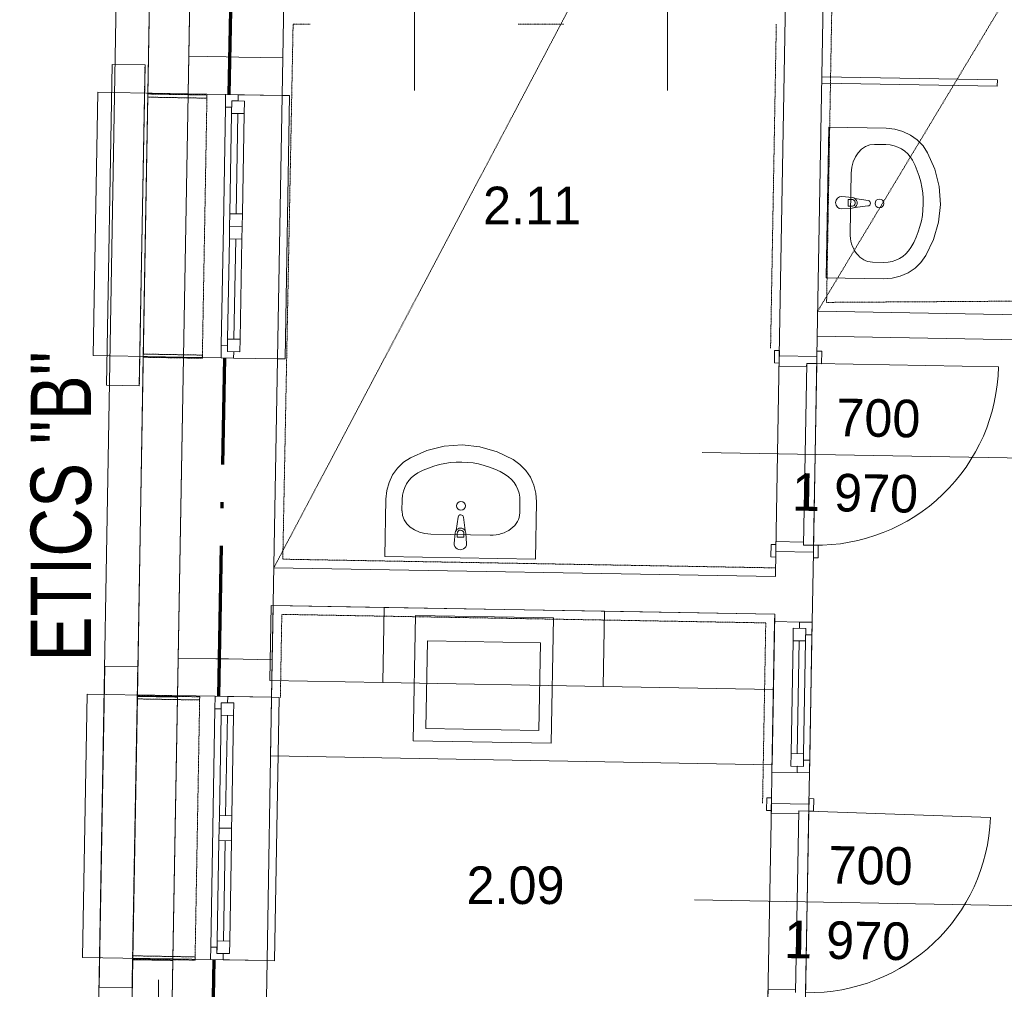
# Model space of a CAD drawing. Header units: millimetres. Extents: x -21032 to 287, y -6254 to 19135.
# Tile 7 of 12: x -21032 to -17108, y 3720 to 7586. Entities that reach past the tile are written whole.
import ezdxf
from ezdxf.enums import TextEntityAlignment as Align

# ---------------------------------------------------------------- set-up
doc = ezdxf.new("R2010")
doc.units = ezdxf.units.MM
doc.header["$MEASUREMENT"] = 0
doc.set_wipeout_variables(frame=1)
for name, pattern in [('ACAD_ISO10W100', [18.5, 12, -3, 0.5, -3]), ('Wipeout_Contour', [1000, 0, -1000]), ('Čerchovaná M', [4.5, 2.5, -0.85, 0.3, -0.85]), ('Čerchovaná S', [3.5, 1.5, -0.85, 0.3, -0.85]), ('Čárkovaná M', [4.5, 2.5, -2])]:
    doc.linetypes.add(name, pattern=pattern)
for name, color, linetype, lineweight in [('7._2.NP (2)_2_Konstrukce - nosné', 252, 'Continuous', 0), ('7._2.NP (2)_2_Nové_3D prvky fasada nove', 252, 'Continuous', 0), ('7._2.NP (2)_2_Nové_Interiér - nábytek', 252, 'Continuous', 0), ('7._2.NP (2)_2_Nové_Konstrukce - nosné', 252, 'Continuous', 0), ('7._2.NP (2)_2_Nové_Kresby a obrázky', 252, 'Continuous', 0), ('7._2.NP (2)_2_Nové_Otvory – Dveře', 252, 'Continuous', 0), ('7._2.NP (2)_2_Nové_Otvory – Okna', 252, 'Continuous', 0), ('7._2.NP (2)_2_Nové_Otvory – Značky dveří', 252, 'Continuous', 0), ('7._2.NP (2)_2_Nové_Výplně - Povrchové', 252, 'Continuous', 0), ('7._2.NP (2)_2_Nové_VÝTAH VAR 1', 252, 'Continuous', 0), ('7._2.NP (2)_2_Otvory – Značky dveří', 252, 'Continuous', 0), ('7._2.NP (2)_2_TZB - elektroinstalace', 252, 'Continuous', 0), ('7._2.NP (2)_2_Zóny', 252, 'Continuous', 0), ('Pož_text', 1, 'Continuous', 35), ('Pož_úseky', 5, 'ACAD_ISO10W100', 70)]:
    doc.layers.add(name, color=color, linetype=linetype, lineweight=lineweight)
doc.styles.add('GENEROVANÝ_STYL_1', font='txt')
doc.styles.add('PBŘ popis', font='arial.ttf', dxfattribs={"width": 0.8})

msp = doc.modelspace()

# ---------------------------------------------------------------- linework, layer by layer
at = {"layer": '7._2.NP (2)_2_Konstrukce - nosné', "linetype": 'Continuous'}
for p, q in [((-20358.3, 7440.1), (-20208.3, 7437.5)), ((-20208.3, 7437.5), (-20158.3, 7436.6)), ((-20158.3, 7436.6), (-19983.4, 7433.6)), ((-20379.2, 6240.3), (-20229.3, 6237.7)), ((-20229.3, 6237.7), (-20179.3, 6236.8)), ((-20179.3, 6236.8), (-20004.3, 6233.8)), ((-20400.2, 5040.5), (-20250.2, 5037.9)), ((-20250.2, 5037.9), (-20200.2, 5037)), ((-20200.2, 5037), (-20025.2, 5034))]:
    msp.add_line(p, q, dxfattribs=at)
at = {"layer": '7._2.NP (2)_2_Konstrukce - nosné', "linetype": 'Continuous', "flags": 128}
for points in [[(-20313.5, 10008.9), (-20358.3, 7440.1)], [(-19983.4, 7433.6), (-19945.7, 9594.7)], [(-20379.2, 6240.3), (-20400.2, 5040.5)], [(-20025.2, 5034), (-20004.3, 6233.8)], [(-20421.1, 3840.7), (-20423.9, 3677.3)], [(-20100.3, 724.7), (-20046.1, 3834.1)]]:
    msp.add_lwpolyline(points, dxfattribs=at)
at = {"layer": '7._2.NP (2)_2_Nové_3D prvky fasada nove', "linetype": 'Continuous'}
for p, q in [((-20592.6, 7386.6), (-20592.8, 7375.8)), ((-20586.1, 7395.3), (-20592.6, 7386.6)), ((-20575.8, 7398.4), (-20586.1, 7395.3)), ((-20575.7, 7404.9), (-20575.8, 7398.4)), ((-20575.7, 7404.9), (-20532.6, 7404.2)), ((-20532.6, 7404.2), (-20534.6, 7289.9)), ((-20592.8, 7375.8), (-20586.6, 7367)), ((-20586.6, 7367), (-20576.4, 7363.5)), ((-20576.4, 7363.5), (-20576.8, 7338.5)), ((-20576.8, 7338.5), (-20565.5, 7338.3)), ((-20565.5, 7338.3), (-20566.3, 7290.5)), ((-20575.5, 7290.6), (-20575.7, 7277.9)), ((-20575.7, 7277.9), (-20285.6, 7272.8)), ((-20575.5, 7290.6), (-20566.3, 7290.5)), ((-20534.6, 7289.9), (-20285.4, 7285.5)), ((-20285.4, 7285.5), (-20285.6, 7272.8)), ((-20593.8, 6253.5), (-20594, 6240.8)), ((-20594, 6240.8), (-20584.8, 6240.6)), ((-20593.8, 6253.5), (-20303.6, 6248.4)), ((-20584.8, 6240.6), (-20585.6, 6192.8)), ((-20553.1, 6240.1), (-20555.1, 6125.8)), ((-20553.1, 6240.1), (-20303.9, 6235.7)), ((-20303.6, 6248.4), (-20303.9, 6235.7)), ((-20607.8, 6164.9), (-20614.3, 6156.3)), ((-20597.4, 6168.1), (-20607.8, 6164.9)), ((-20597, 6193), (-20597.4, 6168.1)), ((-20597, 6193), (-20585.6, 6192.8)), ((-20614.3, 6156.3), (-20614.5, 6145.5)), ((-20614.5, 6145.5), (-20608.3, 6136.6)), ((-20608.3, 6136.6), (-20598.1, 6133.1)), ((-20598.1, 6133.1), (-20598.2, 6126.6)), ((-20598.2, 6126.6), (-20555.1, 6125.8)), ((-20621.6, 4987), (-20621.8, 4976.2)), ((-20615.1, 4995.6), (-20621.6, 4987)), ((-20604.8, 4998.8), (-20615.1, 4995.6)), ((-20604.7, 5005.3), (-20604.8, 4998.8)), ((-20604.7, 5005.3), (-20561.6, 5004.6)), ((-20561.6, 5004.6), (-20563.6, 4890.3)), ((-20621.8, 4976.2), (-20615.6, 4967.4)), ((-20615.6, 4967.4), (-20605.4, 4963.9)), ((-20605.4, 4963.9), (-20605.8, 4938.9)), ((-20605.8, 4938.9), (-20594.5, 4938.7)), ((-20594.5, 4938.7), (-20595.3, 4890.9)), ((-20604.5, 4891), (-20604.7, 4878.3)), ((-20604.7, 4878.3), (-20314.6, 4873.2)), ((-20604.5, 4891), (-20595.3, 4890.9)), ((-20563.6, 4890.3), (-20314.4, 4885.9)), ((-20314.4, 4885.9), (-20314.6, 4873.2)), ((-20622.8, 3853.9), (-20623, 3841.2)), ((-20622.8, 3853.9), (-20332.6, 3848.8)), ((-20332.6, 3848.8), (-20332.9, 3836.1)), ((-20623, 3841.2), (-20613.8, 3841)), ((-20613.8, 3841), (-20614.6, 3793.2)), ((-20582.1, 3840.5), (-20584.1, 3726.2)), ((-20582.1, 3840.5), (-20332.9, 3836.1)), ((-20626.4, 3768.4), (-20636.8, 3765.3)), ((-20626, 3793.4), (-20626.4, 3768.4)), ((-20626, 3793.4), (-20614.6, 3793.2)), ((-20643.3, 3756.7), (-20643.5, 3745.9)), ((-20643.5, 3745.9), (-20637.3, 3737)), ((-20636.8, 3765.3), (-20643.3, 3756.7)), ((-20637.3, 3737), (-20627.1, 3733.5)), ((-20627.1, 3733.5), (-20627.2, 3727)), ((-20627.2, 3727), (-20584.1, 3726.2))]:
    msp.add_line(p, q, dxfattribs=at)
at = {"layer": '7._2.NP (2)_2_Nové_3D prvky fasada nove', "linetype": 'Continuous', "flags": 128}
for points in [[(-20358.3, 7440.1), (-20360.9, 7290.2)], [(-19986, 7283.6), (-19983.4, 7433.6)], [(-19986, 7283.6), (-20360.9, 7290.2)], [(-20400.2, 5040.5), (-20402.8, 4890.5)], [(-20027.8, 4884), (-20025.2, 5034)], [(-20027.8, 4884), (-20402.8, 4890.5)], [(-20421.1, 3840.7), (-20046.1, 3834.1)]]:
    msp.add_lwpolyline(points, dxfattribs=at)
at = {"layer": '7._2.NP (2)_2_Nové_3D prvky fasada nove', "linetype": 'Čerchovaná M', "flags": 128}
for points in [[(-20592.6, 7386.6), (-20614.5, 6145.5)], [(-20575.7, 7404.9), (-20598.2, 6126.6)], [(-20592.6, 7386.6), (-20592.8, 7375.8)], [(-20586.1, 7395.3), (-20592.6, 7386.6)], [(-20586.1, 7395.3), (-20592.6, 7386.6)], [(-20575.8, 7398.4), (-20586.1, 7395.3)], [(-20575.8, 7398.4), (-20586.1, 7395.3)], [(-20575.7, 7404.9), (-20575.8, 7398.4)], [(-20532.6, 7404.2), (-20575.7, 7404.9)], [(-20532.6, 7404.2), (-20575.7, 7404.9)], [(-20532.6, 7404.2), (-20555.1, 6125.8)], [(-20534.6, 7289.9), (-20532.6, 7404.2)], [(-20592.8, 7375.8), (-20586.6, 7367)], [(-20586.6, 7367), (-20576.4, 7363.5)], [(-20576.4, 7363.5), (-20576.8, 7338.5)], [(-20576.8, 7338.5), (-20565.5, 7338.3)], [(-20565.5, 7338.3), (-20566.3, 7290.5)], [(-20575.5, 7290.6), (-20575.7, 7277.9)], [(-20575.7, 7277.9), (-20285.6, 7272.8)], [(-20566.3, 7290.5), (-20575.5, 7290.6)], [(-20285.4, 7285.5), (-20534.6, 7289.9)], [(-20285.4, 7285.5), (-20534.6, 7289.9)], [(-20285.4, 7285.5), (-20303.9, 6235.7)], [(-20285.6, 7272.8), (-20285.4, 7285.5)], [(-20594, 6240.8), (-20593.8, 6253.5)], [(-20584.8, 6240.6), (-20594, 6240.8)], [(-20593.8, 6253.5), (-20303.6, 6248.4)], [(-20585.6, 6192.8), (-20584.8, 6240.6)], [(-20553.1, 6240.1), (-20555.1, 6125.8)], [(-20303.9, 6235.7), (-20553.1, 6240.1)], [(-20303.9, 6235.7), (-20553.1, 6240.1)], [(-20303.6, 6248.4), (-20303.9, 6235.7)], [(-20614.3, 6156.3), (-20607.8, 6164.9)], [(-20607.8, 6164.9), (-20597.4, 6168.1)], [(-20597.4, 6168.1), (-20597, 6193)], [(-20597, 6193), (-20585.6, 6192.8)], [(-20614.5, 6145.5), (-20614.3, 6156.3)], [(-20608.3, 6136.6), (-20614.5, 6145.5)], [(-20608.3, 6136.6), (-20614.5, 6145.5)], [(-20598.1, 6133.1), (-20608.3, 6136.6)], [(-20598.1, 6133.1), (-20608.3, 6136.6)], [(-20598.2, 6126.6), (-20598.1, 6133.1)], [(-20555.1, 6125.8), (-20598.2, 6126.6)], [(-20555.1, 6125.8), (-20598.2, 6126.6)], [(-20621.6, 4987), (-20643.5, 3745.9)], [(-20604.7, 5005.3), (-20627.2, 3727)], [(-20621.6, 4987), (-20621.8, 4976.2)], [(-20615.1, 4995.6), (-20621.6, 4987)], [(-20615.1, 4995.6), (-20621.6, 4987)], [(-20604.8, 4998.8), (-20615.1, 4995.6)], [(-20604.8, 4998.8), (-20615.1, 4995.6)], [(-20604.7, 5005.3), (-20604.8, 4998.8)], [(-20561.6, 5004.6), (-20604.7, 5005.3)], [(-20561.6, 5004.6), (-20604.7, 5005.3)], [(-20561.6, 5004.6), (-20584.1, 3726.2)], [(-20563.6, 4890.3), (-20561.6, 5004.6)], [(-20621.8, 4976.2), (-20615.6, 4967.4)], [(-20615.6, 4967.4), (-20605.4, 4963.9)], [(-20605.4, 4963.9), (-20605.8, 4938.9)], [(-20605.8, 4938.9), (-20594.5, 4938.7)], [(-20594.5, 4938.7), (-20595.3, 4890.9)], [(-20604.5, 4891), (-20604.7, 4878.3)], [(-20604.7, 4878.3), (-20314.6, 4873.2)], [(-20595.3, 4890.9), (-20604.5, 4891)], [(-20314.4, 4885.9), (-20563.6, 4890.3)], [(-20314.4, 4885.9), (-20563.6, 4890.3)], [(-20314.4, 4885.9), (-20332.9, 3836.1)], [(-20314.6, 4873.2), (-20314.4, 4885.9)], [(-20623, 3841.2), (-20622.8, 3853.9)], [(-20622.8, 3853.9), (-20332.6, 3848.8)], [(-20332.6, 3848.8), (-20332.9, 3836.1)], [(-20613.8, 3841), (-20623, 3841.2)], [(-20614.6, 3793.2), (-20613.8, 3841)], [(-20582.1, 3840.5), (-20584.1, 3726.2)], [(-20332.9, 3836.1), (-20582.1, 3840.5)], [(-20332.9, 3836.1), (-20582.1, 3840.5)], [(-20636.8, 3765.3), (-20626.4, 3768.4)], [(-20626.4, 3768.4), (-20626, 3793.4)], [(-20626, 3793.4), (-20614.6, 3793.2)], [(-20643.5, 3745.9), (-20643.3, 3756.7)], [(-20637.3, 3737), (-20643.5, 3745.9)], [(-20637.3, 3737), (-20643.5, 3745.9)], [(-20643.3, 3756.7), (-20636.8, 3765.3)], [(-20627.1, 3733.5), (-20637.3, 3737)], [(-20627.1, 3733.5), (-20637.3, 3737)], [(-20627.2, 3727), (-20627.1, 3733.5)], [(-20584.1, 3726.2), (-20627.2, 3727)], [(-20584.1, 3726.2), (-20627.2, 3727)]]:
    msp.add_lwpolyline(points, dxfattribs=at)
at = {"layer": '7._2.NP (2)_2_Nové_Interiér - nábytek', "linetype": 'Continuous'}
for p, q in [((-17625.1, 7088.5), (-17579.3, 7087.7)), ((-17722.3, 6736.5), (-17718.1, 6974.1)), ((-17730, 6869.1), (-17730.5, 6841.9)), ((-17715.2, 6868.9), (-17730, 6869.1)), ((-17730.5, 6841.9), (-17715.6, 6841.7)), ((-17633.4, 6619), (-17587.6, 6618.2)), ((-19508.2, 5627.5), (-19507.3, 5673.3)), ((-19038.7, 5619.2), (-19037.9, 5665)), ((-19156.2, 5530.3), (-19393.8, 5534.5)), ((-19288.5, 5537.4), (-19288.8, 5522.5)), ((-19261.6, 5522.1), (-19261.3, 5536.9)), ((-19288.8, 5522.5), (-19261.6, 5522.1)), ((-20034.4, 4950.4), (-20029.1, 5250.4)), ((-20029.1, 5250.4), (-19579.2, 5242.5)), ((-19584.5, 4942.5), (-19579.2, 5242.5)), ((-19579.2, 5242.5), (-19584.5, 4942.5)), ((-19579.2, 5242.5), (-18701.2, 5227)), ((-18706.5, 4927.1), (-18701.2, 5227)), ((-18701.2, 5227), (-18706.5, 4927.1)), ((-18701.2, 5227), (-18022.8, 5215.1)), ((-18022.8, 5215.1), (-18028.1, 4915.1)), ((-19412.8, 4759.5), (-19406.7, 5109.4)), ((-19406.7, 5109.4), (-18956.8, 5101.5)), ((-18956.8, 5101.5), (-18962.9, 4751.5)), ((-19584.5, 4942.5), (-20034.4, 4950.4)), ((-18706.5, 4927.1), (-19584.5, 4942.5)), ((-18028.1, 4915.1), (-18706.5, 4927.1)), ((-18962.9, 4751.5), (-19412.8, 4759.5))]:
    msp.add_line(p, q, dxfattribs=at)
at = {"layer": '7._2.NP (2)_2_Nové_Interiér - nábytek', "linetype": 'Continuous', "flags": 128}
for points in [[(-17135.2, 7345.5), (-17135.6, 7320.5), (-17835.5, 7332.8), (-17835.1, 7357.8)], [(-17807.2, 7156.9), (-17578.1, 7152.9), (-17544.5, 7149.4), (-17512, 7140.2), (-17481.7, 7125.7), (-17454.6, 7106.2), (-17431.6, 7082.4), (-17413.3, 7055.1), (-17384.6, 6989.4), (-17367.5, 6920.1), (-17362.6, 6849), (-17370, 6778.2), (-17389.5, 6709.5), (-17420.6, 6644.9), (-17439.8, 6618.2), (-17463.6, 6595.3), (-17491.4, 6576.8), (-17522.2, 6563.3), (-17554.9, 6555.3), (-17588.7, 6553), (-17817.8, 6557)], [(-19576.6, 5445.4), (-19572.6, 5674.4), (-19569.1, 5708.1), (-19559.9, 5740.6), (-19545.4, 5770.9), (-19525.9, 5797.9), (-19502.1, 5821), (-19474.8, 5839.2), (-19409.1, 5868), (-19339.8, 5885.1), (-19268.7, 5890), (-19197.9, 5882.6), (-19129.2, 5863.1), (-19064.5, 5832), (-19037.9, 5812.8), (-19014.9, 5788.9), (-18996.4, 5761.2), (-18983, 5730.4), (-18974.9, 5697.6), (-18972.6, 5663.9), (-18976.7, 5434.8)], [(-20021.4, 5250.3), (-18022.8, 5215.1), (-18033.4, 4615.2), (-20032, 4650.3)], [(-18913.8, 4700.7), (-19463.7, 4710.4), (-19454.9, 5210.3), (-18905, 5200.6)]]:
    msp.add_lwpolyline(points, close=True, dxfattribs=at)
for points in [[(-17754.7, 6880.9), (-17712.9, 6876.2, -0.12102), (-17703.4, 6872.8), (-17650.6, 6865.2, -0.882566), (-17651, 6843), (-17704, 6837.3, -0.12102), (-17713.6, 6834.2), (-17755.6, 6831, -1)], [(-19300.6, 5497.8), (-19295.9, 5539.7, -0.12102), (-19292.4, 5549.2), (-19284.9, 5602, -0.882566), (-19262.7, 5601.6), (-19257, 5548.5, -0.12102), (-19253.9, 5539), (-19250.6, 5497, -1)]]:
    msp.add_lwpolyline(points, format="xyb", close=True, dxfattribs=at)
at = {"layer": '7._2.NP (2)_2_Nové_Interiér - nábytek', "linetype": 'Continuous'}
for centre in [(-17605.4, 6853.3), (-19273, 5647.2)]:
    msp.add_circle(centre, 17.5, dxfattribs=at)
for centre, radius, start, end in [((-17715.4, 6855.3), 13.6, 268.9912, 88.9912), ((-17715.1, 6855.2), 21.1, 301.7622, 56.2202), ((-19274.9, 5537.4), 21.1, 31.7622, 146.2202), ((-19274.9, 5537.2), 13.6, 358.9912, 178.9912)]:
    msp.add_arc(centre, radius, start, end, dxfattribs=at)
for centre, major_axis, ratio, start_param, end_param in [((-17627.1, 6972.4), (2, 116), 0.783646, 0, 1.570796), ((-17581.3, 6971.8), (-121.2, 2.1), 0.956522, 3.638567, 4.712389), ((-17812.5, 6857), (-381.8, 6.7), 0.956522, 2.644618, 3.638567), ((-17631.3, 6735.1), (2, 116), 0.783646, 1.570796, 3.141593), ((-17585.5, 6734.1), (-121.2, 2.1), 0.956522, 1.570796, 2.644618), ((-19276.6, 5440.1), (6.7, 381.8), 0.956522, 5.78621, 6.78016), ((-19391.4, 5671.2), (2.1, 121.2), 0.956522, 0.496975, 1.570796), ((-19153.8, 5667.1), (2.1, 121.2), 0.956522, 4.712389, 5.78621), ((-19392.1, 5625.4), (-116, 2), 0.783646, 0, 1.570796), ((-19154.7, 5621.2), (-116, 2), 0.783646, 1.570796, 3.141593)]:
    msp.add_ellipse(centre, major_axis=major_axis, ratio=ratio, start_param=start_param, end_param=end_param, dxfattribs=at)
at = {"layer": '7._2.NP (2)_2_Nové_Konstrukce - nosné', "linetype": 'Continuous'}
for p, q in [((-20370.9, 7290.3), (-20360.9, 7290.2)), ((-20389.2, 6240.5), (-20379.2, 6240.3)), ((-18004.7, 6244.9), (-18004.3, 6266.9)), ((-18004.7, 6244.9), (-17854.7, 6242.3)), ((-17854.7, 6242.3), (-17854.3, 6264.3)), ((-18018.4, 5465.1), (-18018.8, 5443.1)), ((-18018.4, 5465.1), (-17868.4, 5462.4)), ((-17868.4, 5462.4), (-17868.8, 5440.4)), ((-17923.3, 5184), (-18023.3, 5185.8)), ((-17873.4, 5183.2), (-17923.3, 5184)), ((-20412.9, 4884.2), (-20402.9, 4884)), ((-17933.9, 4584.1), (-18033.9, 4585.9)), ((-17883.9, 4583.3), (-17933.9, 4584.1)), ((-18036.1, 4460.7), (-18035.7, 4482.7)), ((-17886.1, 4458), (-17885.7, 4480)), ((-17886.1, 4458), (-18036.1, 4460.7)), ((-20431.2, 3834.3), (-20421.2, 3834.1))]:
    msp.add_line(p, q, dxfattribs=at)
at = {"layer": '7._2.NP (2)_2_Nové_Konstrukce - nosné', "linetype": 'Continuous', "flags": 128}
for points in [[(-20360.9, 7290.2), (-20313.5, 10008.9)], [(-17949.3, 9392.5), (-18004.7, 6244.9)], [(-17854.7, 6242.3), (-17799.5, 9377.3)], [(-17042.6, 6409.2), (-17851.5, 6423.4)], [(-17853.3, 6323.4), (-17044.3, 6309.2)], [(-20402.9, 4884), (-20379.2, 6240.3)], [(-18018.4, 5465.1), (-18020.2, 5365)], [(-17873.4, 5183.2), (-17868.4, 5462.4)], [(-18020.2, 5365), (-20018.8, 5400.2)], [(-20021.4, 5250.3), (-18022.8, 5215.1)], [(-18022.8, 5215.1), (-18023.3, 5185.8)], [(-18033.9, 4585.9), (-18036.1, 4460.7)], [(-17886.1, 4458), (-17883.9, 4583.3)], [(-20423.9, 3677.3), (-20421.2, 3834.1)]]:
    msp.add_lwpolyline(points, dxfattribs=at)
at = {"layer": '7._2.NP (2)_2_Nové_Kresby a obrázky', "linetype": 'Čerchovaná S', "flags": 128}
for points in [[(-17064.5, 6463.5), (-17815.9, 6458.6), (-17784.6, 8234.8), (-17020.3, 8221.4)], [(-18019.6, 5400), (-19983.2, 5434.6), (-19942.1, 7568.3)], [(-19942.2, 7568.3), (-19873.9, 7568.3)], [(-19044.6, 7568.3), (-18863.6, 7568.3)], [(-18016.4, 7568.3), (-18039.2, 6275.2)], [(-19992.8, 4883.4), (-19987.1, 5214.6), (-18058.4, 5180.7), (-18071.1, 4461.3)]]:
    msp.add_lwpolyline(points, dxfattribs=at)
at = {"layer": '7._2.NP (2)_2_Nové_Otvory – Dveře', "linetype": 'Continuous'}
for p, q in [((-18024.2, 6217.3), (-18023.3, 6267.3)), ((-18023.3, 6267.3), (-18004.3, 6266.9)), ((-18018.4, 5465.1), (-18004.7, 6244.9)), ((-18005.4, 6204.9), (-18004.7, 6244.9)), ((-18004.3, 6266.9), (-18005.2, 6216.9)), ((-18004.7, 6244.9), (-18004.3, 6266.9)), ((-18004.7, 6244.9), (-18004.3, 6266.9)), ((-18004.7, 6244.9), (-17854.7, 6242.3)), ((-18004.7, 6244.9), (-17854.7, 6242.3)), ((-18004.7, 6244.9), (-17854.7, 6242.3)), ((-17868.4, 5462.4), (-17854.7, 6242.3)), ((-17855.2, 6214.3), (-17854.3, 6264.3)), ((-17854.7, 6242.3), (-17855.2, 6214.3)), ((-17854.7, 6242.3), (-17854.3, 6264.3)), ((-17854.7, 6242.3), (-17854.3, 6264.3)), ((-17854.3, 6264.3), (-17835.3, 6264)), ((-17835.3, 6264), (-17836.2, 6214)), ((-18005.2, 6216.9), (-18024.2, 6217.3)), ((-17895.4, 6203), (-18005.4, 6204.9)), ((-17895.2, 6215), (-17907.9, 5491.1)), ((-17895.2, 6215), (-17895.4, 6203)), ((-17855.2, 6214.3), (-17895.2, 6215)), ((-17855.2, 6214.3), (-17895.2, 6215)), ((-17867.9, 5490.4), (-17855.2, 6214.3)), ((-17836.2, 6214), (-17855.2, 6214.3)), ((-17855.2, 6214.3), (-17131.3, 6201.5)), ((-18018.4, 5465.1), (-18017.7, 5505)), ((-18017.7, 5505), (-17907.7, 5503.1)), ((-17907.7, 5503.1), (-17907.9, 5491.1)), ((-18037.8, 5443.4), (-18036.9, 5493.4)), ((-18036.9, 5493.4), (-18017.9, 5493)), ((-18017.9, 5493), (-18018.8, 5443.1)), ((-18018.4, 5465.1), (-18018.8, 5443.1)), ((-18018.4, 5465.1), (-18018.8, 5443.1)), ((-17868.4, 5462.4), (-18018.4, 5465.1)), ((-18018.4, 5465.1), (-17868.4, 5462.4)), ((-18018.4, 5465.1), (-17868.4, 5462.4)), ((-17907.9, 5491.1), (-17867.9, 5490.4)), ((-17907.9, 5491.1), (-17867.9, 5490.4)), ((-17868.8, 5440.4), (-17867.9, 5490.4)), ((-17868.4, 5462.4), (-17868.8, 5440.4)), ((-17868.4, 5462.4), (-17868.8, 5440.4)), ((-17867.9, 5490.4), (-17868.4, 5462.4)), ((-17867.9, 5490.4), (-17848.9, 5490.1)), ((-17848.9, 5490.1), (-17849.8, 5440.1)), ((-18018.8, 5443.1), (-18037.8, 5443.4)), ((-17849.8, 5440.1), (-17868.8, 5440.4)), ((-18054.7, 4483), (-18055.6, 4433)), ((-18035.7, 4482.7), (-18054.7, 4483)), ((-18036.6, 4432.7), (-18035.7, 4482.7)), ((-18036.1, 4460.7), (-18035.7, 4482.7)), ((-18036.1, 4460.7), (-18035.7, 4482.7)), ((-17885.7, 4480), (-17886.6, 4430)), ((-17886.1, 4458), (-17885.7, 4480)), ((-17886.1, 4458), (-17885.7, 4480)), ((-17866.7, 4479.7), (-17885.7, 4480)), ((-17867.6, 4429.7), (-17866.7, 4479.7)), ((-18049.8, 3680.8), (-18036.1, 4460.7)), ((-18036.8, 4420.7), (-18036.1, 4460.7)), ((-18036.1, 4460.7), (-17886.1, 4458)), ((-17886.1, 4458), (-18036.1, 4460.7)), ((-17886.1, 4458), (-18036.1, 4460.7)), ((-17899.9, 3678.1), (-17886.1, 4458)), ((-17886.1, 4458), (-17886.6, 4430)), ((-18055.6, 4433), (-18036.6, 4432.7)), ((-17926.8, 4418.7), (-18036.8, 4420.7)), ((-17926.6, 4430.7), (-17939.4, 3706.8)), ((-17926.6, 4430.7), (-17926.8, 4418.7)), ((-17886.6, 4430), (-17926.6, 4430.7)), ((-17886.6, 4430), (-17926.6, 4430.7)), ((-17899.4, 3706.1), (-17886.6, 4430)), ((-17886.6, 4430), (-17867.6, 4429.7)), ((-17886.6, 4430), (-17163.1, 4404.5)), ((-18049.8, 3680.8), (-18049.1, 3720.8)), ((-18049.1, 3720.8), (-17939.1, 3718.8))]:
    msp.add_line(p, q, dxfattribs=at)
for centre, end in [((-17855.2, 6214.3), 358.9912), ((-17886.6, 4430), 357.9824)]:
    msp.add_arc(centre, 724, 268.9912, end, dxfattribs=at)
at = {"layer": '7._2.NP (2)_2_Nové_Otvory – Okna', "linetype": 'Continuous'}
for p, q in [((-20379.2, 6240.3), (-20360.9, 7290.2)), ((-20379.2, 6240.3), (-20360.9, 7290.2)), ((-20370.9, 7290.3), (-20360.9, 7290.2)), ((-20360.9, 7290.2), (-20211, 7287.5)), ((-20211, 7287.5), (-20211.8, 7237.5)), ((-20211, 7287.5), (-20161, 7286.7)), ((-20211, 7287.5), (-20161, 7286.7)), ((-20186.4, 7262.1), (-20187.3, 7212.1)), ((-20186.8, 7237.1), (-20186.4, 7262.1)), ((-20186.4, 7262.1), (-20161.4, 7261.7)), ((-20136.4, 7261.2), (-20186.4, 7262.1)), ((-20161.4, 7261.7), (-20161, 7286.7)), ((-20161, 7286.7), (-19986, 7283.6)), ((-20137.3, 7211.2), (-20136.4, 7261.2)), ((-20004.3, 6233.8), (-19986, 7283.6)), ((-19956, 7283.1), (-19986, 7283.6)), ((-19974.3, 6233.3), (-19956, 7283.1)), ((-20211.8, 7237.5), (-20220.1, 6762.6)), ((-20211.8, 7237.5), (-20186.8, 7237.1)), ((-20187.3, 7212.1), (-20194.2, 6812.2)), ((-20187.3, 7212.1), (-20137.3, 7211.2)), ((-20169.2, 6811.7), (-20162.3, 7211.7)), ((-20144.2, 6811.3), (-20137.3, 7211.2)), ((-20144.2, 6811.3), (-20137.3, 7211.2)), ((-20194.2, 6812.2), (-20195.1, 6762.2)), ((-20144.2, 6811.3), (-20194.2, 6812.2)), ((-20145.1, 6761.3), (-20144.2, 6811.3)), ((-20220.1, 6762.6), (-20228.4, 6287.7)), ((-20195.1, 6762.2), (-20196, 6712.2)), ((-20145.1, 6761.3), (-20195.1, 6762.2)), ((-20195.1, 6762.2), (-20145.1, 6761.3)), ((-20146, 6711.3), (-20145.1, 6761.3)), ((-20196, 6712.2), (-20203, 6312.3)), ((-20196, 6712.2), (-20146, 6711.3)), ((-20178, 6311.8), (-20171, 6711.8)), ((-20153, 6311.4), (-20146, 6711.3)), ((-20153, 6311.4), (-20146, 6711.3)), ((-20228.4, 6287.7), (-20229.3, 6237.7)), ((-20203.4, 6287.3), (-20228.4, 6287.7)), ((-20203, 6312.3), (-20203.8, 6262.3)), ((-20203.8, 6262.3), (-20203.4, 6287.3)), ((-20153, 6311.4), (-20203, 6312.3)), ((-20153.8, 6261.4), (-20153, 6311.4)), ((-20389.2, 6240.5), (-20379.2, 6240.3)), ((-20379.2, 6240.3), (-20229.3, 6237.7)), ((-20178.8, 6261.8), (-20203.8, 6262.3)), ((-20203.8, 6262.3), (-20153.8, 6261.4)), ((-20179.3, 6236.8), (-20178.8, 6261.8)), ((-20229.3, 6237.7), (-20179.3, 6236.8)), ((-20229.3, 6237.7), (-20179.3, 6236.8)), ((-20179.3, 6236.8), (-20004.3, 6233.8)), ((-20004.3, 6233.8), (-19974.3, 6233.3)), ((-18023.3, 5185.8), (-18033.9, 4585.9)), ((-17923.3, 5184), (-18023.3, 5185.8)), ((-17923.3, 5184), (-17923.8, 5159)), ((-17873.4, 5183.2), (-17923.3, 5184)), ((-17873.4, 5183.2), (-17923.3, 5184)), ((-17873.4, 5183.2), (-17883.9, 4583.3)), ((-17874.2, 5133.2), (-17873.4, 5183.2)), ((-17948.8, 5159.5), (-17949.7, 5109.5)), ((-17898.8, 5158.6), (-17948.8, 5159.5)), ((-17923.8, 5159), (-17898.8, 5158.6)), ((-17899.7, 5108.6), (-17898.8, 5158.6)), ((-17898.8, 5158.6), (-17899.2, 5133.6)), ((-17949.7, 5109.5), (-17957.6, 4659.6)), ((-17949.7, 5109.5), (-17957.6, 4659.6)), ((-17949.7, 5109.5), (-17899.7, 5108.6)), ((-17924.7, 5109.1), (-17932.6, 4659.1)), ((-17907.6, 4658.7), (-17899.7, 5108.6)), ((-17899.2, 5133.6), (-17874.2, 5133.2)), ((-17883, 4633.2), (-17874.2, 5133.2)), ((-20421.2, 3834.1), (-20402.9, 4884)), ((-20421.1, 3840.7), (-20402.8, 4890.5)), ((-20412.9, 4884.2), (-20402.9, 4884)), ((-20402.8, 4890.5), (-20252.8, 4887.9)), ((-20252.8, 4887.9), (-20253.7, 4837.9)), ((-20252.8, 4887.9), (-20202.8, 4887)), ((-20252.8, 4887.9), (-20202.8, 4887)), ((-20203.2, 4862), (-20202.8, 4887)), ((-20202.8, 4887), (-20027.8, 4884)), ((-20046.1, 3834.1), (-20027.8, 4884)), ((-19997.8, 4883.5), (-20027.8, 4884)), ((-20016.1, 3833.6), (-19997.8, 4883.5)), ((-20253.7, 4837.9), (-20261.9, 4363)), ((-20253.7, 4837.9), (-20228.7, 4837.5)), ((-20228.2, 4862.5), (-20229.1, 4812.5)), ((-20228.7, 4837.5), (-20228.2, 4862.5)), ((-20228.2, 4862.5), (-20203.2, 4862)), ((-20178.2, 4861.6), (-20228.2, 4862.5)), ((-20179.1, 4811.6), (-20178.2, 4861.6)), ((-20229.1, 4812.5), (-20236.1, 4412.5)), ((-20229.1, 4812.5), (-20179.1, 4811.6)), ((-20211.1, 4412.1), (-20204.1, 4812)), ((-20186.1, 4411.7), (-20179.1, 4811.6)), ((-20186.1, 4411.7), (-20179.1, 4811.6)), ((-17957.6, 4659.6), (-17958.5, 4609.6)), ((-17907.6, 4658.7), (-17957.6, 4659.6)), ((-17908.5, 4608.7), (-17907.6, 4658.7)), ((-17908, 4633.7), (-17908.5, 4608.7)), ((-17883, 4633.2), (-17908, 4633.7)), ((-17883.9, 4583.3), (-17883, 4633.2)), ((-17958.5, 4609.6), (-17908.5, 4608.7)), ((-17933.5, 4609.1), (-17933.9, 4584.1)), ((-17908.5, 4608.7), (-17933.5, 4609.1)), ((-17933.9, 4584.1), (-18033.9, 4585.9)), ((-17883.9, 4583.3), (-17933.9, 4584.1)), ((-17883.9, 4583.3), (-17933.9, 4584.1)), ((-20236.1, 4412.5), (-20236.9, 4362.6)), ((-20186.1, 4411.7), (-20236.1, 4412.5)), ((-20187, 4361.7), (-20186.1, 4411.7)), ((-20261.9, 4363), (-20270.2, 3888.1)), ((-20236.9, 4362.6), (-20237.8, 4312.6)), ((-20187, 4361.7), (-20236.9, 4362.6)), ((-20236.9, 4362.6), (-20187, 4361.7)), ((-20187.8, 4311.7), (-20187, 4361.7)), ((-20237.8, 4312.6), (-20244.8, 3912.6)), ((-20237.8, 4312.6), (-20187.8, 4311.7)), ((-20219.8, 3912.2), (-20212.8, 4312.1)), ((-20194.8, 3911.7), (-20187.8, 4311.7)), ((-20194.8, 3911.7), (-20187.8, 4311.7)), ((-20270.2, 3888.1), (-20271.1, 3838.1)), ((-20245.2, 3887.6), (-20270.2, 3888.1)), ((-20244.8, 3912.6), (-20245.7, 3862.6)), ((-20245.7, 3862.6), (-20245.2, 3887.6)), ((-20194.8, 3911.7), (-20244.8, 3912.6)), ((-20195.7, 3861.8), (-20194.8, 3911.7)), ((-20220.7, 3862.2), (-20245.7, 3862.6)), ((-20245.7, 3862.6), (-20195.7, 3861.8)), ((-20221.1, 3837.2), (-20220.7, 3862.2)), ((-20431.2, 3834.3), (-20421.2, 3834.1)), ((-20421.1, 3840.7), (-20271.1, 3838.1)), ((-20271.1, 3838.1), (-20221.1, 3837.2)), ((-20271.1, 3838.1), (-20221.1, 3837.2)), ((-20221.1, 3837.2), (-20046.1, 3834.1)), ((-20046.1, 3834.1), (-20016.1, 3833.6))]:
    msp.add_line(p, q, dxfattribs=at)
at = {"layer": '7._2.NP (2)_2_Nové_Otvory – Značky dveří', "linetype": 'Continuous'}
for p, q in [((-19458.2, 8678.3), (-19458.2, 7303.3)), ((-18449.6, 8678.3), (-18449.6, 7303.3)), ((-16861.7, 5834.7), (-18311.5, 5860.3)), ((-16893.1, 4050.5), (-18342.9, 4076))]:
    msp.add_line(p, q, dxfattribs=at)
at = {"layer": '7._2.NP (2)_2_Nové_VÝTAH VAR 1', "linetype": 'Čárkovaná M'}
for p, q in [((-20018.8, 5400.2), (-17951, 9318.8)), ((-17851.5, 6423.4), (-16192.4, 9184.3))]:
    msp.add_line(p, q, dxfattribs=at)
at = {"layer": 'Pož_úseky', "ltscale": 50}
for p, q in [((-20196.3, 7287.3), (-20152.4, 9803.7)), ((-20238.1, 4887.7), (-20214.6, 6237.4)), ((-20312.9, 600.1), (-20256.4, 3837.8))]:
    msp.add_line(p, q, dxfattribs=at)

# ---------------------------------------------------------------- texts
at = {"layer": '7._2.NP (2)_2_Otvory – Značky dveří', "linetype": 'Continuous', "char_height": 150, "attachment_point": 7, "rotation": 358.9912, "style": 'GENEROVANÝ_STYL_1'}
for s, insert in [('\\A1;\\pt50;700', (-17778, 5923.4)), ('\\A1;\\pt50;1\\~970', (-17954.6, 5626.5)), ('\\A1;\\pt50;700', (-17809.4, 4139.1)), ('\\A1;\\pt50;1\\~970', (-17986.1, 3842.2))]:
    msp.add_mtext(s, dxfattribs=dict(at, insert=insert))
at = {"layer": '7._2.NP (2)_2_Zóny', "linetype": 'Continuous', "char_height": 150, "attachment_point": 2, "style": 'GENEROVANÝ_STYL_1'}
for s, insert in [('\\A1;\\pt0;2.11', (-18990, 6920)), ('\\A1;\\pt0;2.09', (-19055.6, 4209.7))]:
    msp.add_mtext(s, dxfattribs=dict(at, insert=insert))

# ---------------------------------------------------------------- next in the draw order: wipeouts: each hides what was drawn before it
at = {"linetype": 'Wipeout_Contour', "ltscale": 87269.474933}
msp.add_wipeout([(-20603.3, 10183.7), (-20777.6, 189.7), (-20644.7, 189.7), (-20470.5, 10181.4)], dxfattribs=at).dxf.layer = '7._2.NP (2)_2_Nové_Výplně - Povrchové'

# ---------------------------------------------------------------- next in the draw order: linework, layer by layer
at = {"layer": '7._2.NP (2)_2_Nové_3D prvky fasada nove', "linetype": 'Continuous'}
for p, q in [((-20662.9, 7407.5), (-20685.8, 6128.2)), ((-20662.9, 7407.5), (-20532, 7405.2)), ((-20532, 7405.2), (-20555, 6125.8)), ((-20685.8, 6128.2), (-20555, 6125.8)), ((-20691.9, 5007.9), (-20714.8, 3728.6)), ((-20691.9, 5007.9), (-20561, 5005.5)), ((-20561, 5005.5), (-20584, 3726.2)), ((-20714.8, 3728.6), (-20584, 3726.2))]:
    msp.add_line(p, q, dxfattribs=at)
at = {"layer": '7._2.NP (2)_2_Nové_3D prvky fasada nove', "linetype": 'Čerchovaná S'}
for p, q in [((-20532.2, 7405.2), (-20555.1, 6125.8)), ((-20561.2, 5005.5), (-20584.1, 3726.2))]:
    msp.add_line(p, q, dxfattribs=at)
at = {"layer": '7._2.NP (2)_2_Nové_Konstrukce - nosné', "linetype": 'Continuous'}
for p, q in [((-20370.9, 7290.3), (-20520.9, 7292.9)), ((-20389.2, 6240.5), (-20539.2, 6243.1)), ((-20412.9, 4884.2), (-20562.9, 4886.8)), ((-20431.2, 3834.3), (-20581.2, 3836.9))]:
    msp.add_line(p, q, dxfattribs=at)
at = {"layer": '7._2.NP (2)_2_Nové_Konstrukce - nosné', "linetype": 'Continuous', "flags": 128}
for points in [[(-20603.3, 10183.7), (-20777.6, 189.7)], [(-20644.7, 189.7), (-20470.5, 10181.4)], [(-20470.5, 10185.5), (-20520.9, 7292.9)], [(-20539.2, 6243.1), (-20562.9, 4886.8)], [(-20581.2, 3836.9), (-20642, 349.6)]]:
    msp.add_lwpolyline(points, dxfattribs=at)
at = {"layer": '7._2.NP (2)_2_Nové_Otvory – Okna', "linetype": 'Continuous'}
for p, q in [((-20739.2, 6246.6), (-20720.9, 7296.4)), ((-20720.9, 7296.4), (-20360.9, 7290.2)), ((-20539.2, 6243.1), (-20520.9, 7292.9)), ((-20370.9, 7290.3), (-20520.9, 7292.9)), ((-20379.2, 6240.3), (-20739.2, 6246.6)), ((-20389.2, 6240.5), (-20539.2, 6243.1)), ((-20781, 3847), (-20762.7, 4896.8)), ((-20762.7, 4896.8), (-20402.8, 4890.5)), ((-20581.2, 3836.9), (-20562.9, 4886.8)), ((-20412.9, 4884.2), (-20562.9, 4886.8)), ((-20421.1, 3840.7), (-20781, 3847)), ((-20431.2, 3834.3), (-20581.2, 3836.9))]:
    msp.add_line(p, q, dxfattribs=at)
at = {"layer": '7._2.NP (2)_2_TZB - elektroinstalace', "linetype": 'Continuous'}
msp.add_line((-20478.9, 3632.3), (-20478.9, 3757.3), dxfattribs=at)

# ---------------------------------------------------------------- next in the draw order: texts
at = {"layer": 'Pož_text', "ltscale": 75, "style": 'PBŘ popis', "width": 0.8}
msp.add_text('ETICS "B"', height=240.62, rotation=90, dxfattribs=at).set_placement((-20867.8, 5644.9), align=Align.MIDDLE)

doc.saveas('drawing.dxf')
